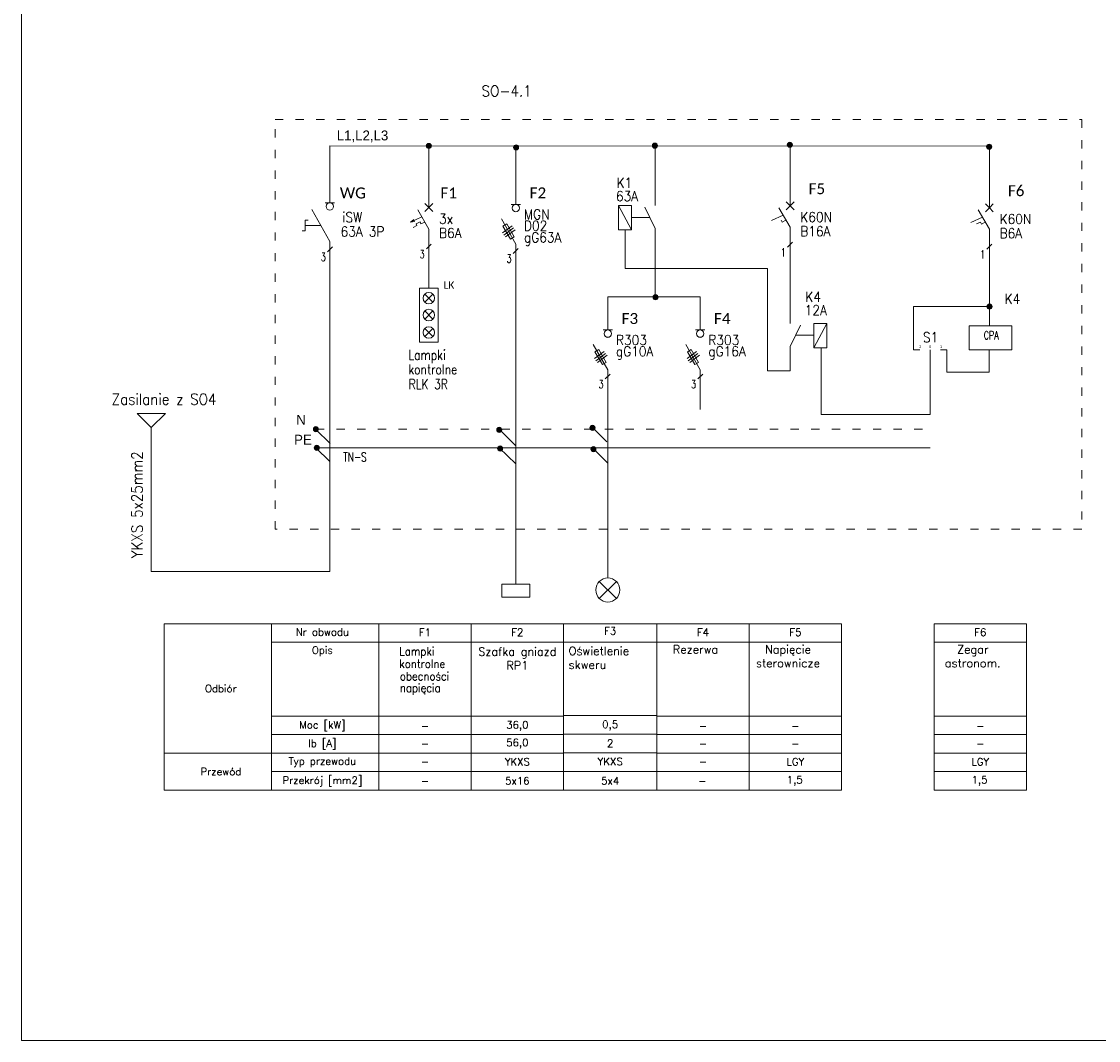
# Model space of a CAD drawing. Header units: millimetres. Extents: x 730 to 10409, y 1134 to 11940.
# Tile 40 of 49: x 730 to 2295, y 8970 to 10453. Entities that reach past the tile are written whole.
import ezdxf
from ezdxf.enums import TextEntityAlignment as Align

# ---------------------------------------------------------------- set-up
doc = ezdxf.new("R2010")
doc.units = ezdxf.units.MM
doc.linetypes.add('ACAD_ISO03W100', pattern=[30, 12, -18])
doc.layers.add('Schematy elektryka', color=7, linetype='Continuous', lineweight=9)
doc.styles.add('ELEKTR', font='romans.shx', dxfattribs={"width": 0.7})
doc.styles.add('ELEKTRYKA', font='simplex.shx')
doc.styles.add('SBC_Oz', font='Calibri', dxfattribs={"height": 2})
doc.styles.add('STYLE3', font='romans.shx', dxfattribs={"width": 0.7, "height": 20})

msp = doc.modelspace()

# ---------------------------------------------------------------- hatches: boundary and pattern name
at = {"layer": 'Schematy elektryka', "lineweight": 15, "ltscale": 20}
h = msp.add_hatch(color=256, dxfattribs=at)
edge = h.paths.add_edge_path()
edge.add_arc((1321.79, 10271.97), 3.71, 0, 360)
h = msp.add_hatch(color=256, dxfattribs=at)
edge = h.paths.add_edge_path()
edge.add_arc((1448.6, 10269.81), 3.71, 0, 360)
h = msp.add_hatch(color=256, dxfattribs=at)
edge = h.paths.add_edge_path()
edge.add_arc((1650.59, 10272.36), 3.71, 0, 360)
h = msp.add_hatch(color=256, dxfattribs=at)
edge = h.paths.add_edge_path()
edge.add_arc((1846.73, 10273.58), 3.71, 0, 360)
h = msp.add_hatch(color=256, dxfattribs=at)
edge = h.paths.add_edge_path()
edge.add_arc((2136.55, 10270.73), 3.71, 0, 360)
h = msp.add_hatch(color=256, dxfattribs=at)
edge = h.paths.add_edge_path()
edge.add_arc((1651.52, 10051.87), 3.71, 0, 360)
h = msp.add_hatch(color=256, dxfattribs=at)
edge = h.paths.add_edge_path()
edge.add_arc((2137.23, 10038.2), 3.71, 0, 360)
h = msp.add_hatch(color=256, dxfattribs=at)
edge = h.paths.add_edge_path()
edge.add_arc((1157.66, 9859.84), 3.71, 0, 360)
h = msp.add_hatch(color=256, dxfattribs=at)
edge = h.paths.add_edge_path()
edge.add_arc((1424.18, 9858.9), 3.71, 0, 360)
h = msp.add_hatch(color=256, dxfattribs=at)
edge = h.paths.add_edge_path()
edge.add_arc((1559.71, 9861.78), 3.71, 0, 360)
h = msp.add_hatch(color=256, dxfattribs=at)
edge = h.paths.add_edge_path()
edge.add_arc((1158.77, 9832.7), 3.71, 0, 360)
h = msp.add_hatch(color=256, dxfattribs=at)
edge = h.paths.add_edge_path()
edge.add_arc((1425.29, 9831.75), 3.71, 0, 360)
h = msp.add_hatch(color=256, dxfattribs=at)
edge = h.paths.add_edge_path()
edge.add_arc((1561.04, 9830.74), 3.71, 0, 360)

# ---------------------------------------------------------------- linework, layer by layer
at = {"layer": 'Schematy elektryka'}
for p, q in [((1651.12, 10185.23), (1651.12, 10274.15)), ((1607.35, 10093.75), (1607.35, 10149.71)), ((1651.12, 10151.94), (1651.12, 10052.55)), ((1847.02, 10013.44), (1847.02, 10102.57)), ((1814.25, 10093.75), (1607.35, 10093.75)), ((1814.25, 9944.63), (1814.25, 10093.75)), ((2136.84, 10010.59), (2136.84, 10099.72)), ((1716.37, 10052.47), (1581.97, 10052.47)), ((1581.97, 10052.47), (1581.97, 10013.65)), ((1716.37, 10052.47), (1716.37, 10004.24)), ((2026.61, 9975.13), (2026.61, 10038.13)), ((2026.61, 10038.13), (2136.82, 10038.13)), ((1847.02, 9980.37), (1847.02, 9944.63)), ((1892.3, 9978.22), (1892.3, 9880.97)), ((2026.61, 9975.13), (2035.71, 9975.13)), ((2050.82, 9880.97), (2050.82, 9975.13)), ((2065.92, 9975.13), (2075.02, 9975.13)), ((2075.02, 9975.13), (2075.02, 9942.62)), ((2136.68, 9942.62), (2136.68, 9975.03)), ((1581.97, 9946.16), (1581.97, 9643.85)), ((1716.37, 9946.16), (1716.37, 9888.29)), ((1847.02, 9944.63), (1814.25, 9944.63)), ((2075.02, 9942.62), (2136.68, 9942.62)), ((918.22, 9862.18), (897.7, 9882.7)), ((897.7, 9882.7), (918.22, 9882.7)), ((918.22, 9882.7), (938.74, 9882.7)), ((938.74, 9882.7), (918.22, 9862.18)), ((1892.3, 9880.97), (2050.82, 9880.97)), ((937.08, 9576.69), (937.08, 9334.77)), ((1517.69, 9550.04), (1653.22, 9550.04)), ((1517.69, 9443.19), (1653.22, 9443.19)), ((1517.69, 9416.09), (1653.22, 9416.09)), ((1517.69, 9388.98), (1653.22, 9388.98)), ((1517.69, 9361.87), (1653.22, 9361.87))]:
    msp.add_line(p, q, dxfattribs=at)
at = {"layer": 'Schematy elektryka', "lineweight": 15}
for p, q in [((1847.02, 10201.27), (1847.02, 10274.51)), ((1177.87, 10271.97), (2136.84, 10271.66)), ((1177.87, 10198.73), (1177.87, 10271.97)), ((1321.79, 10198.73), (1321.79, 10271.97)), ((1448.23, 10196.38), (1448.23, 10269.61)), ((2136.84, 10198.42), (2136.84, 10271.66)), ((1177.87, 10212.17), (1177.87, 10212.17)), ((1321.79, 10206.93), (1321.79, 10220.37)), ((1847.02, 10209.47), (1847.02, 10222.91)), ((2136.84, 10206.62), (2136.84, 10220.06)), ((1177.87, 10198.73), (1177.87, 10189.33)), ((1321.79, 10206.93), (1321.79, 10182.24)), ((1448.23, 10209.82), (1448.23, 10209.82)), ((1448.23, 10196.38), (1448.23, 10186.97)), ((1847.02, 10209.47), (1847.02, 10184.78)), ((2136.84, 10206.62), (2136.84, 10181.93)), ((1177.98, 10132.97), (1151.72, 10179.35)), ((1171.15, 10189.33), (1184.59, 10189.33)), ((1321.79, 10151), (1305.53, 10179.16)), ((1321.79, 10182.24), (1316.05, 10187.98)), ((1321.79, 10182.24), (1316.05, 10176.51)), ((1321.79, 10182.24), (1327.52, 10187.98)), ((1321.79, 10182.24), (1327.52, 10176.51)), ((1441.51, 10186.97), (1454.95, 10186.97)), ((1847.02, 10153.53), (1830.77, 10181.7)), ((1847.02, 10184.78), (1841.29, 10190.52)), ((1847.02, 10184.78), (1841.29, 10179.05)), ((1847.02, 10184.78), (1852.76, 10190.52)), ((1847.02, 10184.78), (1852.76, 10179.05)), ((2136.84, 10150.68), (2120.58, 10178.84)), ((2136.84, 10181.93), (2131.1, 10187.67)), ((2136.84, 10181.93), (2131.1, 10176.19)), ((2136.84, 10181.93), (2142.57, 10187.67)), ((2136.84, 10181.93), (2142.57, 10176.19)), ((1142, 10156.16), (1142, 10163.94)), ((1142, 10163.94), (1146.24, 10163.94)), ((1311.6, 10168.64), (1294.95, 10160.88)), ((1300, 10164.97), (1294.95, 10160.88)), ((1836.84, 10171.18), (1820.19, 10163.42)), ((1835.49, 10161.17), (1834.16, 10164.03)), ((1841.1, 10163.79), (1835.49, 10161.17)), ((2126.65, 10168.33), (2110, 10160.56)), ((1137.76, 10148.38), (1142, 10148.38)), ((1164.85, 10156.16), (1142, 10156.16)), ((1142, 10156.16), (1142, 10148.38)), ((1294.95, 10160.88), (1301.34, 10162.12)), ((1304.54, 10155.97), (1298.82, 10153.31)), ((1308.92, 10161.5), (1303.21, 10158.83)), ((1303.21, 10158.83), (1304.54, 10155.97)), ((1310.25, 10158.64), (1308.92, 10161.5)), ((1315.87, 10161.25), (1310.25, 10158.64)), ((1321.79, 10151), (1321.79, 10126.31)), ((1847.02, 10153.53), (1847.02, 10128.85)), ((2123.97, 10161.18), (2118.26, 10158.52)), ((2125.3, 10158.32), (2123.97, 10161.18)), ((2130.92, 10160.94), (2125.3, 10158.32)), ((2136.84, 10150.68), (2136.84, 10125.99)), ((1177.98, 9652.86), (1177.98, 10132.97)), ((1847.02, 10134.07), (1847.02, 10102.57)), ((2136.84, 10131.22), (2136.84, 10099.72)), ((1177.98, 10104.65), (1177.98, 10104.65)), ((1847.02, 10107.19), (1847.02, 10107.19)), ((2136.84, 10104.34), (2136.84, 10104.34)), ((1581.97, 10013.65), (1581.97, 10004.24)), ((1716.37, 10013.65), (1716.37, 10004.24)), ((1575.25, 10004.24), (1588.69, 10004.24)), ((1581.97, 9992.67), (1581.97, 9992.67)), ((1709.65, 10004.24), (1723.09, 10004.24)), ((1716.37, 9992.67), (1716.37, 9992.67)), ((1178.09, 9839.15), (1157.5, 9859.33)), ((1448.23, 9835.82), (1424.65, 9859.22)), ((1580.79, 9841.63), (1560.19, 9861.81)), ((1177.98, 9812.59), (1157.39, 9832.77)), ((1448.23, 9809.37), (1424.25, 9832.82)), ((1582.11, 9810.58), (1561.52, 9830.77)), ((1092.99, 9576.69), (937.08, 9576.69)), ((1092.99, 9334.77), (1092.99, 9576.69)), ((1092.99, 9549.81), (1248.89, 9549.81)), ((1248.89, 9549.81), (1383.29, 9549.81)), ((1383.29, 9549.81), (1517.69, 9549.81)), ((1653.22, 9549.81), (1787.62, 9549.81)), ((1787.62, 9549.81), (1922.02, 9549.81)), ((2056.42, 9549.81), (2190.82, 9549.81)), ((1092.99, 9442.29), (1248.89, 9442.29)), ((1248.89, 9442.29), (1383.29, 9442.29)), ((1383.29, 9442.29), (1517.69, 9442.29)), ((1653.22, 9442.29), (1787.62, 9442.29)), ((1787.62, 9442.29), (1922.02, 9442.29)), ((2056.42, 9442.29), (2190.82, 9442.29)), ((1092.99, 9415.41), (1248.89, 9415.41)), ((1248.89, 9415.41), (1383.29, 9415.41)), ((1383.29, 9415.41), (1517.69, 9415.41)), ((1653.22, 9415.41), (1787.62, 9415.41)), ((1787.62, 9415.41), (1922.02, 9415.41)), ((2056.42, 9415.41), (2190.82, 9415.41)), ((1044.6, 9388.53), (937.08, 9388.53)), ((1044.6, 9388.53), (1168.25, 9388.53)), ((1044.6, 9388.53), (1248.89, 9388.53)), ((1248.89, 9388.53), (1383.29, 9388.53)), ((1383.29, 9388.53), (1517.69, 9388.53)), ((1653.22, 9388.53), (1787.62, 9388.53)), ((1787.62, 9388.53), (1922.02, 9388.53)), ((2056.42, 9388.53), (2190.82, 9388.53)), ((1092.99, 9361.65), (1248.89, 9361.65)), ((1248.89, 9361.65), (1383.29, 9361.65)), ((1383.29, 9361.65), (1517.69, 9361.65)), ((1653.22, 9361.65), (1787.62, 9361.65)), ((1787.62, 9361.65), (1922.02, 9361.65)), ((2056.42, 9361.65), (2190.82, 9361.65)), ((937.08, 9334.77), (1092.99, 9334.77)), ((990.84, 9334.77), (990.84, 9334.77))]:
    msp.add_line(p, q, dxfattribs=at)
at = {"layer": 'Schematy elektryka', "lineweight": 15, "ltscale": 0.6}
for p, q in [((1597.41, 10185.25), (1616.6, 10149.81)), ((1635.74, 10182.85), (1651.12, 10151.94)), ((1321.79, 10126.31), (1321.79, 10064.88)), ((1448.23, 10128.88), (1448.23, 9634.14)), ((1862.41, 10011.27), (1847.02, 9980.37)), ((1900.73, 10013.67), (1881.54, 9978.24)), ((918.22, 9652.86), (1177.98, 9652.86))]:
    msp.add_line(p, q, dxfattribs=at)
at = {"layer": 'Schematy elektryka', "lineweight": 18}
for p, q in [((1448.23, 10128.88), (1427.22, 10165.99)), ((1429.03, 10145.29), (1442.92, 10155.76)), ((1430.78, 10142.2), (1444.67, 10152.67)), ((1433.27, 10139.67), (1447.16, 10150.13)), ((1581.97, 9946.16), (1560.96, 9983.26)), ((1716.37, 9946.16), (1695.36, 9983.26)), ((1562.77, 9962.57), (1576.66, 9973.03)), ((1564.52, 9959.48), (1578.42, 9969.94)), ((1567.01, 9956.94), (1580.91, 9967.4)), ((1697.17, 9962.57), (1711.06, 9973.03)), ((1698.92, 9959.48), (1712.82, 9969.94)), ((1701.41, 9956.94), (1715.31, 9967.4))]:
    msp.add_line(p, q, dxfattribs=at)
at = {"layer": 'Schematy elektryka', "lineweight": 15, "ltscale": 0.3}
for p, q in [((1617.12, 10168.07), (1643.1, 10168.07)), ((1881.02, 9996.49), (1855.05, 9996.49))]:
    msp.add_line(p, q, dxfattribs=at)
at = {"layer": 'Schematy elektryka', "lineweight": 15, "ltscale": 2}
for p, q in [((1850.62, 10131.79), (1843.42, 10124.59)), ((1181.58, 10125.14), (1174.38, 10117.94)), ((1325.39, 10129.25), (1318.19, 10122.05)), ((1451.83, 10122.78), (1444.63, 10115.58)), ((2140.44, 10128.93), (2133.24, 10121.73)), ((1327.73, 10056.44), (1315.85, 10044.56)), ((1327.73, 10044.56), (1315.85, 10056.44)), ((1327.73, 10031.82), (1315.85, 10019.94)), ((1327.73, 10019.94), (1315.85, 10031.82)), ((1327.73, 10006.49), (1315.85, 9994.61)), ((1327.73, 9994.61), (1315.85, 10006.49)), ((1585.57, 9940.06), (1578.37, 9932.86)), ((1719.97, 9940.06), (1712.77, 9932.86)), ((1570.06, 9637.89), (1594.06, 9613.89)), ((1594.06, 9637.89), (1570.06, 9613.89))]:
    msp.add_line(p, q, dxfattribs=at)
at = {"layer": 'Schematy elektryka', "lineweight": 9}
msp.add_line((918.22, 9652.86), (918.22, 9862.18), dxfattribs=at)
at = {"layer": 'Schematy elektryka', "linetype": 'ACAD_ISO03W100'}
msp.add_line((1157.66, 9859.84), (2047.11, 9859.69), dxfattribs=at)
at = {"layer": 'Schematy elektryka', "linetype": 'ByBlock', "lineweight": 15, "ltscale": 0.7}
msp.add_line((1157.39, 9832.77), (2050.8, 9832.5), dxfattribs=at)
at = {"layer": 'Schematy elektryka'}
for points in [[(729.51, 11940.44), (4929.51, 11940.44), (4929.51, 8970.44), (729.51, 8970.44)], [(1517.69, 9334.77), (1517.69, 9576.83), (1653.22, 9576.83), (1653.22, 9334.77)]]:
    msp.add_lwpolyline(points, close=True, dxfattribs=at)
at = {"layer": 'Schematy elektryka', "linetype": 'ACAD_ISO03W100'}
msp.add_lwpolyline([(1098.1, 10310.26), (2271.19, 10310.26), (2271.19, 9714.14), (1098.1, 9714.14)], close=True, dxfattribs=at)
at = {"layer": 'Schematy elektryka', "lineweight": 15, "ltscale": 0.6}
for points in [[(1597.41, 10185.25), (1616.6, 10185.25), (1616.6, 10149.81), (1597.41, 10149.81)], [(1900.73, 10013.67), (1881.54, 10013.67), (1881.54, 9978.24), (1900.73, 9978.24)], [(2107.56, 10010.12), (2169.35, 10010.12), (2169.35, 9975.12), (2107.56, 9975.12)], [(1468.72, 9634.14), (1427.73, 9634.14), (1427.73, 9615.32), (1468.72, 9615.32)]]:
    msp.add_lwpolyline(points, close=True, dxfattribs=at)
at = {"layer": 'Schematy elektryka', "lineweight": 18}
for points in [[(1440.35, 10136.54), (1445.94, 10139.76), (1435.19, 10158.39), (1429.6, 10155.16)], [(1574.1, 9953.81), (1579.69, 9957.04), (1568.93, 9975.66), (1563.35, 9972.43)], [(1708.5, 9953.81), (1714.09, 9957.04), (1703.33, 9975.66), (1697.75, 9972.43)]]:
    msp.add_lwpolyline(points, close=True, dxfattribs=at)
at = {"layer": 'Schematy elektryka', "lineweight": 15}
for points in [[(1335.23, 10065.13), (1335.23, 9986.63), (1308.35, 9986.63), (1308.35, 10065.13)], [(1248.89, 9334.77), (1248.89, 9576.69), (1383.29, 9576.69), (1383.29, 9334.77)], [(1383.29, 9334.77), (1383.29, 9576.69), (1517.69, 9576.69), (1517.69, 9334.77)], [(1653.22, 9334.77), (1653.22, 9576.69), (1787.62, 9576.69), (1787.62, 9334.77)], [(1787.62, 9334.77), (1787.62, 9576.69), (1922.02, 9576.69), (1922.02, 9334.77)], [(2056.42, 9334.77), (2056.42, 9576.69), (2190.82, 9576.69), (2190.82, 9334.77)]]:
    msp.add_lwpolyline(points, close=True, dxfattribs=at)
msp.add_lwpolyline([(1044.6, 9334.77), (1248.89, 9334.77), (1248.89, 9576.69), (1044.6, 9576.69)], dxfattribs=at)
at = {"layer": 'Schematy elektryka', "lineweight": 15, "ltscale": 20}
for centre in [(1321.79, 10271.97), (1448.6, 10269.81), (1650.59, 10272.36), (1846.73, 10273.58), (2136.55, 10270.73), (1651.52, 10051.87), (2137.23, 10038.2), (1157.66, 9859.84), (1424.18, 9858.9), (1559.71, 9861.78), (1158.77, 9832.7), (1425.29, 9831.75), (1561.04, 9830.74)]:
    msp.add_circle(centre, 3.71, dxfattribs=at)
at = {"layer": 'Schematy elektryka', "lineweight": 15}
for centre, radius in [((1177.87, 10183.95), 5.38), ((1448.23, 10181.59), 5.38), ((1321.79, 10050.5), 8.4), ((1321.79, 10025.88), 8.4), ((1321.79, 10000.55), 8.4), ((1581.97, 9998.87), 5.38), ((1716.37, 9998.87), 5.38)]:
    msp.add_circle(centre, radius, dxfattribs=at)
at = {"layer": 'Schematy elektryka'}
msp.add_circle((1582.06, 9625.89), 17.5, dxfattribs=at)

# ---------------------------------------------------------------- texts
at = {"layer": 'Schematy elektryka', "lineweight": 15, "style": 'ELEKTRYKA', "width": 0.9}
for s, p in [('SO-4.1', (1434.83, 10351.88)), ('Zasilanie z SO4', (936.79, 9903.76))]:
    msp.add_text(s, height=16, dxfattribs=at).set_placement(p, align=Align.MIDDLE)
at = {"layer": 'Schematy elektryka', "lineweight": 15, "ltscale": 2, "style": 'ELEKTR'}
for s, height, width, p in [('K1', 14.4, 0.9, (1594.75, 10218.29)), ('63A', 14.4, 0.9, (1593.85, 10198.92)), ('MGN', 14.4, 0.9, (1460.08, 10172.35)), ('iSW', 14.4, 0.9, (1196.11, 10168.28)), ('3x', 14.4, 0.9, (1336.6, 10165.92)), ('D02', 14.4, 0.9, (1460.08, 10155.82)), ('K60N', 14.4, 0.9, (1861.84, 10168.46)), ('K60N', 14.4, 0.9, (2151.65, 10165.6)), ('63A 3P', 14.4, 0.9, (1193.41, 10147.42)), ('B6A', 14.4, 0.9, (1336.6, 10145.26)), ('B16A', 14.4, 0.9, (1861.84, 10147.8)), ('B6A', 14.4, 0.9, (2151.65, 10144.95)), ('gG63A', 14.4, 0.9, (1460.08, 10138.8)), ('3', 12, 0.7, (1164.68, 10110.42)), ('3', 12, 0.7, (1308.49, 10114.53)), ('1', 12, 0.7, (1833.73, 10117.07)), ('1', 12, 0.7, (2123.54, 10114.22)), ('3', 12, 0.7, (1434.93, 10108.06)), ('K4', 14.4, 0.9, (1869.26, 10052.45)), ('K4', 14.4, 0.9, (2159.07, 10049.6)), ('12A', 14.4, 0.9, (1868.35, 10033.09)), ('R303', 14.4, 0.9, (1593.83, 9989.62)), ('R303', 14.4, 0.9, (1728.23, 9989.62)), ('S1', 14.4, 0.9, (2040.18, 9993.64)), ('Lampki', 14.4, 0.8, (1291.97, 9967.86)), ('gG10A', 14.4, 0.9, (1593.83, 9973.1)), ('gG16A', 14.4, 0.9, (1728.23, 9973.1)), ('kontrolne', 14.4, 0.8, (1291.97, 9946.85)), ('RLK 3R', 14.4, 0.8, (1292.35, 9925.34)), ('3', 12, 0.7, (1568.68, 9925.34)), ('3', 12, 0.7, (1703.08, 9925.34)), ('Lampki', 12, 0.9, (1278.92, 9536.62)), ('kontrolne', 12, 0.9, (1278.92, 9518.54)), ('obecności', 12, 0.9, (1279.68, 9500.36)), ('napięcia', 12, 0.9, (1279.68, 9483.31))]:
    msp.add_text(s, height=height, dxfattribs=dict(at, width=width)).set_placement(p, align=Align.MIDDLE_LEFT)
at = {"layer": 'Schematy elektryka', "lineweight": 15, "style": 'ELEKTRYKA', "width": 0.9}
msp.add_text('YKXS 5x25mm2', height=16, rotation=90, dxfattribs=at).set_placement((897.5, 9749.89), align=Align.MIDDLE)
at = {"layer": 'Schematy elektryka', "lineweight": 15, "style": 'ELEKTRYKA'}
for s, p in [('Nr obwodu', (1166.96, 9564.72)), ('Opis', (1166.96, 9536.81)), ('Odbiór', (1019.36, 9482.61)), ('Moc [kW]', (1166.96, 9428.85)), ('Ib [A]', (1166.96, 9401.97)), ('Typ przewodu', (1166.96, 9375.09)), ('Przewód', (1019.36, 9361.65)), ('Przekrój [mm2]', (1166.96, 9348.21))]:
    msp.add_text(s, height=10.752, dxfattribs=at).set_placement(p, align=Align.MIDDLE)
at = {"layer": 'Schematy elektryka', "lineweight": 15, "char_height": 14.4, "attachment_point": 1}
for s, insert, width in [('L1,L2,L3', (1187.87, 10294.43), 8.1082), ('N', (1129, 9880.65), 8.1082), ('PE', (1125.82, 9851.77), 9.9508)]:
    msp.add_mtext(s, dxfattribs=dict(at, insert=insert, width=width))
at = {"layer": 'Schematy elektryka', "lineweight": 15, "ltscale": 0.6, "attachment_point": 1, "style": 'STYLE3'}
for s, insert, char_height, width in [('CPA', (2128.71, 10002.54), 12, 66.2048), ('TN-S', (1197.49, 9826.1), 13.44, 57.1148)]:
    msp.add_mtext(s, dxfattribs=dict(at, insert=insert, char_height=char_height, width=width))
at = {"layer": 'Schematy elektryka', "char_height": 4, "attachment_point": 1}
for s, insert in [('2', (2034.78, 9981.81)), ('0', (2049.34, 9981.89)), ('1', (2065.16, 9981.89))]:
    msp.add_mtext_dynamic_manual_height_columns(s, width=13.1463, gutter_width=12.5, heights=[0], dxfattribs=dict(at, insert=insert))
at = {"layer": 'Schematy elektryka', "lineweight": 15, "style": 'ELEKTRYKA'}
for s, insert, char_height, width, attachment_point in [('F1', (1316.09, 9564.3), 10.752, 115.9378, 5), ('F2', (1450.49, 9564.3), 10.752, 115.9378, 5), ('F4', (1720.42, 9564.3), 10.752, 115.9378, 5), ('F5', (1854.82, 9564.3), 10.752, 115.9378, 5), ('F6', (2123.62, 9564.3), 10.752, 115.9378, 5), ('Szafka gniazd RP1', (1450.49, 9542.21), 12, 134.4, 2), ('Rezerwa', (1709.58, 9545.41), 12, 80, 2), ('Napięcie sterownicze', (1843.98, 9545.41), 12, 80, 2), ('Zegar astronom.', (2112.78, 9545.41), 12, 80, 2), ('-', (1316.09, 9427.96), 10.75, 134.4, 5), ('36,0', (1450.49, 9427.96), 10.752, 134.4, 5), ('-', (1720.42, 9427.96), 10.75, 134.4, 5), ('-', (1854.82, 9427.96), 10.75, 134.4, 5), ('-', (2123.62, 9427.96), 10.75, 134.4, 5), ('-', (1316.09, 9402.21), 10.75, 134.4, 5), ('56,0', (1450.49, 9402.21), 10.752, 134.4, 5), ('-', (1720.42, 9402.21), 10.75, 134.4, 5), ('-', (1854.82, 9402.21), 10.75, 134.4, 5), ('-', (2123.62, 9402.21), 10.75, 134.4, 5), ('YKXS', (1450.49, 9376.05), 10.752, 134.4, 5), ('LGY', (1854.82, 9376.05), 10.752, 134.4, 5), ('LGY', (2123.62, 9376.05), 10.752, 134.4, 5), ('-', (1316.09, 9376.05), 10.75, 134.4, 5), ('-', (1720.42, 9376.05), 10.75, 134.4, 5), ('-', (1316.09, 9348.19), 10.75, 134.4, 5), ('5x16', (1450.49, 9348.19), 10.752, 134.4, 5), ('-', (1719.39, 9348.19), 10.75, 134.4, 5), ('1,5', (1853.79, 9348.19), 10.752, 134.4, 5), ('1,5', (2122.59, 9348.19), 10.752, 134.4, 5)]:
    msp.add_mtext(s, dxfattribs=dict(at, insert=insert, char_height=char_height, width=width, attachment_point=attachment_point))
at = {"layer": 'Schematy elektryka', "style": 'ELEKTRYKA'}
for s, insert, char_height, width, attachment_point in [('F3', (1585.46, 9566.24), 10.843, 116.9157, 5), ('Oświetlenie skweru', (1524.99, 9543.21), 12.09, 128.2372, 1), ('0,5', (1585.46, 9428.74), 10.843, 135.5336, 5), ('2', (1585.46, 9402.77), 10.84, 135.5336, 5), ('YKXS', (1585.46, 9376.39), 10.843, 135.5336, 5), ('5x4', (1585.46, 9348.3), 10.843, 135.5336, 5)]:
    msp.add_mtext(s, dxfattribs=dict(at, insert=insert, char_height=char_height, width=width, attachment_point=attachment_point))
at = {"layer": 'Schematy elektryka', "lineweight": 15, "style": 'SBC_Oz'}
for tag, p, height in [('WG', (1192.42, 10195.53), 16), ('F1', (1338.65, 10195.53), 16), ('F2', (1468.27, 10195.57), 16), ('F5', (1873.92, 10201.72), 16), ('F6', (2163.74, 10198.87), 16), ('LK', (1343.19, 10064.19), 10.75), ('F3', (1602.02, 10012.84), 16), ('F4', (1736.42, 10012.84), 16)]:
    msp.add_attdef(tag, p, '', height=height, dxfattribs=at)

doc.saveas('drawing.dxf')
